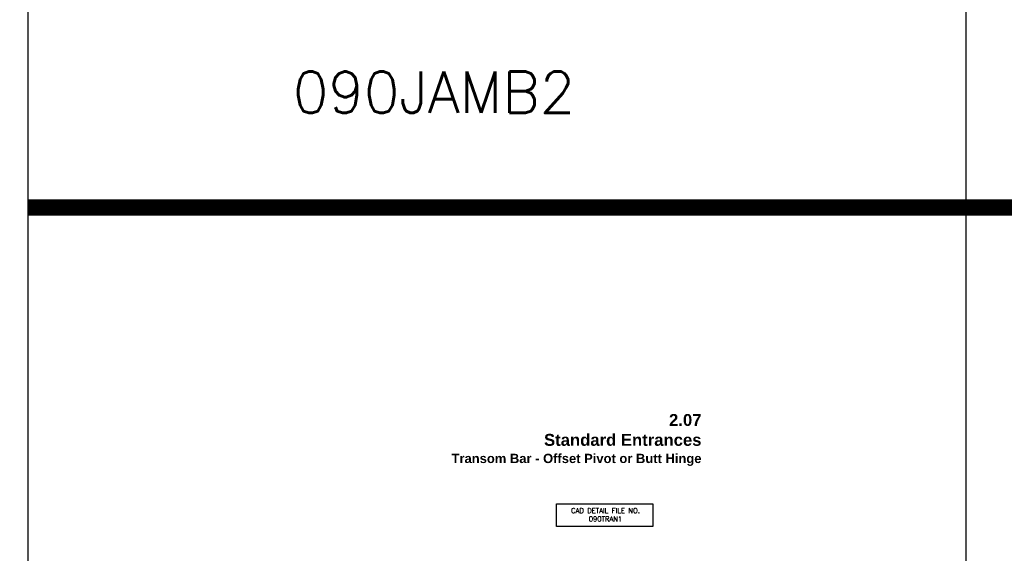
# Model space of a CAD drawing. Extents: x 0 to 123, y 0 to 90.
# Tile 3 of 59: x 0 to 15, y 25 to 33. Entities that reach past the tile are written whole.
import ezdxf

# ---------------------------------------------------------------- set-up
doc = ezdxf.new("R2010")
doc.units = 0
doc.header["$MEASUREMENT"] = 0
doc.layers.add('R-ANNO-TEXT', color=6, linetype='CONTINUOUS')
doc.layers.add('TITLE', color=7, linetype='CONTINUOUS')
doc.styles.get("Standard").update_dxf_attribs({"font": 'simplex'})

msp = doc.modelspace()

# ---------------------------------------------------------------- linework, layer by layer
at = {"layer": 'R-ANNO-TEXT'}
msp.add_lwpolyline([(8.2264776, 25.4066821), (9.6779575, 25.4066821), (9.6779575, 25.0646193), (8.2264776, 25.0646193)], close=True, dxfattribs=at)
at = {"layer": 'TITLE'}
for p, q in [((14.4008628, 89.8789502), (14.4008628, 14.8789502)), ((0.25, 84.8789502), (0.25, 5.25))]:
    msp.add_line(p, q, dxfattribs=at)
at = {"layer": 'TITLE', "const_width": 0.25}
msp.add_lwpolyline([(0.25, 29.8789502), (122.9080005, 29.8789502)], dxfattribs=at)

# ---------------------------------------------------------------- texts
at = {"layer": 'R-ANNO-TEXT', "insert": (8.9631598, 25.3410994), "char_height": 0.075, "width": 1.875, "attachment_point": 2}
msp.add_mtext('CAD DETAIL FILE NO.\\P090TRAN1', dxfattribs=at)
at = {"layer": 'TITLE'}
msp.add_text('090JAMB2', height=0.625, dxfattribs=at).set_placement((4.2472893, 31.3051919))
at = {"layer": 'TITLE', "insert": (10.4114063, 26.7612483, 6.2106922), "char_height": 0.18, "width": 7.44, "attachment_point": 3}
msp.add_mtext('{\\fArial|b1|i0|c0|p34;2.07\\PStandard Entrances\\P\\H0.7778x;Transom Bar - Offset Pivot or Butt Hinge}', dxfattribs=at)

doc.saveas('drawing.dxf')
